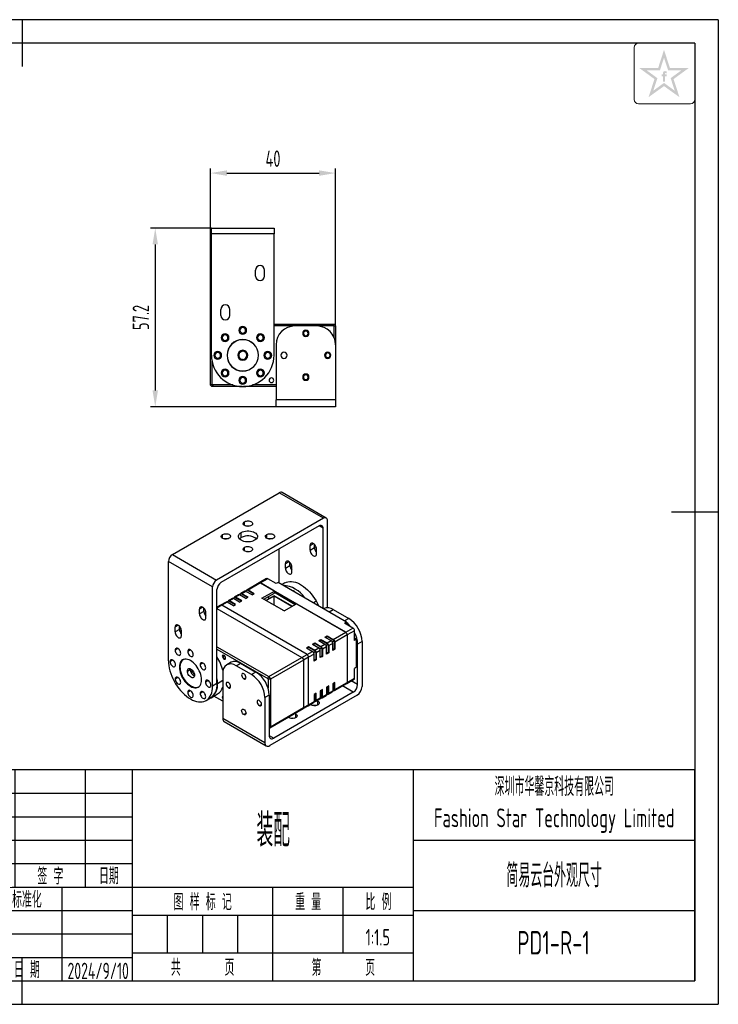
# Model space of a CAD drawing. Header units: inches. Extents: x -39 to 408, y -8 to 308.
# Tile 2 of 2: x 184 to 408, y -8 to 308. Entities that reach past the tile are written whole.
import ezdxf
from ezdxf.enums import TextEntityAlignment as Align

# ---------------------------------------------------------------- set-up
doc = ezdxf.new("R2010")
doc.units = ezdxf.units.IN
doc.header["$LTSCALE"] = 1.5
doc.header["$MEASUREMENT"] = 0
for name, color, linetype in [('1轮廓实线层', 7, 'Continuous'), ('2细线层', 4, 'Continuous'), ('6文字层', 3, 'Continuous'), ('7标注层', 4, 'Continuous'), ('图框层', 7, 'Continuous')]:
    doc.layers.add(name, color=color, linetype=linetype)
doc.styles.add('PC_TEXTSTYLE', font='ISOCP.SHX', dxfattribs={"width": 0.707, "bigfont": 'GBCBIG.SHX'})
doc.styles.add('PC_TEXTSTYLE4', font='ISOCP.SHX', dxfattribs={"width": 0.707, "bigfont": 'GBCBIG.SHX'})
doc.dimstyles.new('GB_LINEAR', dxfattribs={"dimtxt": 3.5, "dimasz": 3.5, "dimexe": 1, "dimexo": 0, "dimgap": 1.5, "dimtad": 1, "dimdsep": 46, "dimtxsty": 'PC_TEXTSTYLE', "dimcen": 0, "dimclrd": 256, "dimclrt": 3, "dimadec": 0, "dimazin": 2, "dimtp": 0.1, "dimtm": 0.1, "dimtfac": 0.71, "dimtdec": 3, "dimtmove": 0, "dimatfit": 3, "dimfxl": 1, "dimtfill": 1, "dimarcsym": 0})

# ---------------------------------------------------------------- blocks, each defined once
blk = doc.blocks.new('ZwmFrameMain_A4^_^无分区图框^_^landscape')
at = {"layer": '1轮廓实线层'}
for p, q in [((123.5, 205), (123.5, 195)), ((0, 0), (0, 200)), ((267, 200), (0, 200)), ((267, 200), (267, 0)), ((-25, 100), (5, 100)), ((272, 100), (262, 100)), ((123.5, -5), (123.5, 5)), ((0, 0), (267, 0))]:
    blk.add_line(p, q, dxfattribs=at)
at = {"layer": '2细线层'}
for p, q in [((-25, -5), (-25, 205)), ((272, 205), (-25, 205)), ((272, 205), (272, -5)), ((-25, -5), (272, -5))]:
    blk.add_line(p, q, dxfattribs=at)
blk = doc.blocks.new('ZwmFrameMain_标题栏1')
at = {"layer": '1轮廓实线层'}
for p, q in [((-180, 0), (-180, 45)), ((0, 45), (-180, 45)), ((-172, 20), (-172, 45)), ((-165, 20), (-165, 45)), ((-145, 20), (-145, 45)), ((-130, 20), (-130, 45)), ((-120, 0), (-120, 45)), ((0, 0), (0, 45)), ((-60, 30), (0, 30)), ((-180, 20), (-60, 20)), ((-165, 0), (-165, 20)), ((-150, 0), (-150, 20)), ((-135, 0), (-135, 20)), ((-60, 15), (0, 15)), ((-180, 0), (0, 0))]:
    blk.add_line(p, q, dxfattribs=at)
at = {"layer": '1轮廓实线层', "color": 7}
for p, q in [((-60, 0), (-60, 45)), ((-180, 25), (-120, 25))]:
    blk.add_line(p, q, dxfattribs=at)
at = {"layer": '2细线层'}
for p, q in [((-180, 40), (-120, 40)), ((-180, 35), (-120, 35)), ((-180, 30), (-120, 30)), ((-90, 0), (-90, 20)), ((-75, 6), (-75, 20)), ((-180, 15), (-120, 15)), ((-120, 14), (-60, 14)), ((-112.5, 6), (-112.5, 14)), ((-105, 6), (-105, 14)), ((-97.5, 6), (-97.5, 14)), ((-180, 10), (-120, 10)), ((-180, 5), (-120, 5)), ((-120, 6), (-60, 6))]:
    blk.add_line(p, q, dxfattribs=at)
at = {"layer": '6文字层', "style": 'PC_TEXTSTYLE', "width": 0.667}
for s, p in [('标记', (-176, 22.5)), ('处数', (-168.5, 22.5)), (' 更改文件号 ', (-155, 22.5)), (' 签 字 ', (-137.5, 22.5)), (' 日期 ', (-125, 22.5)), (' 设 计 ', (-172.5, 17.51)), (' 标准化 ', (-142.5, 17.51)), (' 图 样 标 记 ', (-105, 17)), (' 重 量 ', (-82.5, 17)), (' 比 例 ', (-67.5, 17)), (' 审 核 ', (-172.5, 7.5)), (' 工 艺 ', (-172.5, 2.5)), (' 日 期 ', (-142.5, 2.5)), ('共       页', (-105, 3)), ('第       页', (-75, 3))]:
    blk.add_text(s, height=3.5, dxfattribs=at).set_placement(p, align=Align.MIDDLE)
at = {"layer": '6文字层', "style": 'PC_TEXTSTYLE', "flags": 8}
for tag, height, width, p, p2 in [('企业名称', 5, 3.445461, (-54.29, 34.82), (-5.27, 34.82)), ('产品名称或材料标记', 7, 1.034456, (-113.46, 28.64), (-66.42, 28.64)), ('图样名称', 5, 3.480264, (-54.79, 19.98), (-5.27, 19.98)), ('标准化', 3.5, 1.756036, (-133.83, 15.37), (-120.75, 15.37)), ('重量', 3.5, 2.448074, (-88.46, 7.54), (-76.55, 7.54)), ('比例', 3.5, 2.367734, (-73.35, 7.54), (-61.93, 7.54)), ('图样代号', 5, 3.489916, (-54.79, 5.63), (-5.52, 5.63)), ('审核', 3.5, 2.723972, (-163.99, 5.37), (-150.63, 5.37)), ('工艺', 3.5, 2.851598, (-164.21, 0.37), (-150.89, 0.37)), ('日期', 3.5, 2.733185, (-133.83, 0.37), (-120.75, 0.37)), ('共几页', 3.5, 0.953151, (-108.58, 1.48), (-101.56, 1.48))]:
    blk.add_attdef(tag, text='', height=height, dxfattribs=dict(at, width=width)).set_placement(p, p2, align=Align.FIT)
at = {"layer": '6文字层', "style": 'PC_TEXTSTYLE', "width": 9.901758, "flags": 8}
blk.add_attdef('设计', text='', height=3.5, rotation=359.5768, dxfattribs=at).set_placement((-164.23, 15.37), (-150.37, 15.27), align=Align.FIT)
at = {"layer": '6文字层', "color": 3, "style": 'PC_TEXTSTYLE', "width": 0.96618, "flags": 8}
blk.add_attdef('第几页', text='', height=3.5, dxfattribs=at).set_placement((-78.29, 1.5), (-71.16, 1.5), align=Align.FIT)
at = {"layer": '6文字层', "color": 0, "style": 'PC_TEXTSTYLE', "width": 0.715273, "flags": 8}
blk.add_attdef('图纸张数', text='', height=3.5, dxfattribs=at).set_placement((-2.66, -3.87), (4.46, -3.87), align=Align.FIT)
blk = doc.blocks.new('*D27')
at = {"layer": '7标注层', "color": 0, "lineweight": -2}
for p, q in [((245.5, 209.43), (245.5, 259.93)), ((285.5, 209.43), (285.5, 259.93))]:
    blk.add_line(p, q, dxfattribs=at)
at = {"layer": '7标注层', "lineweight": -2}
blk.add_line((250.75, 258.43), (280.25, 258.43), dxfattribs=at)
at = {"layer": '7标注层'}
for points in [[(250.75, 259.3), (250.75, 257.55), (245.5, 258.43)], [(280.25, 257.55), (280.25, 259.3), (285.5, 258.43)]]:
    blk.add_solid(points, dxfattribs=at)
at = {"layer": 'Defpoints', "color": 0}
for p in [(285.5, 258.43), (245.5, 209.43), (285.5, 209.43)]:
    blk.add_point(p, dxfattribs=at)
at = {"layer": '7标注层', "color": 3, "insert": (265.5, 263.04), "char_height": 5.25, "attachment_point": 5, "style": 'PC_TEXTSTYLE', "bg_fill": 3, "box_fill_scale": 1.25, "bg_fill_color": 257, "bg_fill_transparency": 0}
blk.add_mtext('40', dxfattribs=at)
blk = doc.blocks.new('*D28')
at = {"layer": '7标注层', "color": 0, "lineweight": -2}
for p, q in [((245.82, 240.83), (226.32, 240.83)), ((266.5, 183.63), (226.32, 183.63))]:
    blk.add_line(p, q, dxfattribs=at)
at = {"layer": '7标注层', "lineweight": -2}
blk.add_line((227.82, 235.58), (227.82, 188.88), dxfattribs=at)
at = {"layer": '7标注层'}
for points in [[(228.7, 235.58), (226.95, 235.58), (227.82, 240.83)], [(226.95, 188.88), (228.7, 188.88), (227.82, 183.63)]]:
    blk.add_solid(points, dxfattribs=at)
at = {"layer": 'Defpoints', "color": 0}
for p in [(245.82, 240.83), (227.82, 183.63), (266.5, 183.63)]:
    blk.add_point(p, dxfattribs=at)
at = {"layer": '7标注层', "color": 3, "insert": (223.21, 212.23), "char_height": 5.25, "attachment_point": 5, "rotation": 90, "style": 'PC_TEXTSTYLE', "bg_fill": 3, "box_fill_scale": 1.25, "bg_fill_color": 257, "bg_fill_transparency": 0}
blk.add_mtext('57.2', dxfattribs=at)

msp = doc.modelspace()

# ---------------------------------------------------------------- hatches: boundary and pattern name
at = {"layer": '6文字层', "lineweight": 5}
h = msp.add_hatch(color=2, dxfattribs=at)
edge = h.paths.add_edge_path(flags=0)
edge.add_line((390.941, 289.386), (391.494, 289.386))
edge.add_line((391.494, 289.386), (391.494, 289.983))
edge.add_line((391.494, 289.983), (390.947, 289.983))
edge.add_line((390.947, 289.983), (390.947, 290.274))
edge.add_spline(control_points=[(390.947, 290.274), (390.947, 290.309), (390.945, 290.444), (391.209, 290.402), (391.375, 290.377), (391.469, 290.353), (391.507, 290.343)], knot_values=[0, 0, 0, 0, 1.4943482, 5.8188355, 8.4876202, 10.3632598, 10.3632598, 10.3632598, 10.3632598], degree=3, periodic=0)
edge.add_line((391.507, 290.343), (391.507, 290.954))
edge.add_spline(control_points=[(391.507, 290.954), (391.407, 290.978), (391.165, 291.035), (390.818, 291.065), (390.497, 290.92), (390.335, 290.717), (390.308, 290.564), (390.3, 290.52)], knot_values=[0, 0, 0, 0, 4.9341397, 11.9452686, 16.0265909, 21.3569295, 23.4510995, 23.4510995, 23.4510995, 23.4510995], degree=3, periodic=0)
edge.add_line((390.3, 290.52), (390.3, 289.983))
edge.add_line((390.3, 289.983), (389.899, 289.983))
edge.add_line((389.899, 289.983), (389.899, 289.386))
edge.add_line((389.899, 289.386), (390.304, 289.386))
edge.add_line((390.304, 289.386), (390.304, 287.72))
edge.add_line((390.304, 287.72), (390.941, 287.72))
edge.add_line((390.941, 287.72), (390.941, 289.386))
h.paths.add_polyline_path([(398.579, 292.066), (392.503, 292.066), (390.627, 297.862), (388.751, 292.066), (382.675, 292.066), (387.567, 288.499), (385.691, 282.719), (390.627, 286.253), (395.563, 282.719), (393.687, 288.499)])
h.paths.add_polyline_path([(392.746, 288.796), (394.051, 284.773), (390.627, 287.279), (387.203, 284.773), (388.508, 288.796), (385.073, 291.3), (389.317, 291.3), (390.627, 295.342), (391.937, 291.3), (396.181, 291.3)], flags=16)

# ---------------------------------------------------------------- linework, layer by layer
at = {"color": 7, "linetype": 'Continuous', "lineweight": 25}
for p, q in [((245.824, 239.032), (245.824, 240.832)), ((245.824, 240.832), (265.827, 240.832)), ((265.827, 240.832), (265.827, 239.032)), ((265.827, 239.032), (245.824, 239.032)), ((245.824, 200.133), (245.824, 239.032)), ((265.827, 200.133), (265.827, 239.032)), ((259.927, 225.482), (259.927, 227.382)), ((262.827, 225.482), (262.827, 227.382)), ((248.824, 212.882), (248.824, 214.782)), ((251.724, 212.882), (251.724, 214.782)), ((245.5, 190.833), (245.5, 209.433)), ((265.827, 210.133), (284.8, 210.133)), ((265.827, 209.633), (284.8, 209.633)), ((279.5, 209.514), (272.5, 209.514)), ((284.8, 209.633), (284.8, 210.133)), ((285, 209.433), (285, 205.912)), ((285.5, 209.433), (285, 209.433)), ((285.5, 209.433), (285.5, 203.514)), ((266.5, 203.514), (266.5, 185.833)), ((285.5, 203.514), (285.5, 185.833)), ((246, 190.833), (246, 198.261)), ((245.5, 190.833), (246, 190.833)), ((252.697, 190.633), (246.2, 190.633)), ((255.639, 190.133), (246.2, 190.133)), ((266.5, 190.133), (256.012, 190.133)), ((266.5, 190.633), (258.953, 190.633)), ((285.5, 185.833), (266.5, 185.833)), ((266.5, 183.633), (266.5, 185.833)), ((285.5, 183.633), (266.5, 183.633)), ((285.5, 185.833), (285.5, 183.633)), ((233.294, 136.397), (267.518, 156.154)), ((281.662, 147.989), (267.518, 156.154)), ((282.562, 148.078), (268.418, 156.243)), ((281.662, 147.989), (247.438, 128.232)), ((280.248, 145.539), (248.853, 127.415)), ((282.935, 119.362), (282.935, 147.254)), ((255.321, 141.805), (255.321, 143.438)), ((281.521, 119.145), (281.521, 144.804)), ((277.349, 137.782), (277.349, 139.333)), ((278.763, 138.598), (278.763, 139.612)), ((233.294, 136.397), (247.438, 128.232)), ((267.376, 138.108), (267.376, 127.311)), ((277.349, 137.782), (278.763, 138.598)), ((279.4, 136.598), (279.4, 138.149)), ((246.166, 126.027), (232.021, 134.193)), ((232.021, 102.43), (232.021, 134.193)), ((269.498, 132.026), (269.498, 133.577)), ((269.498, 132.026), (270.912, 132.842)), ((270.912, 132.842), (270.912, 133.856)), ((271.548, 130.842), (271.548, 132.393)), ((246.166, 94.264), (246.166, 126.027)), ((261.123, 127.325), (257.164, 125.039)), ((261.473, 127.29), (257.513, 125.004)), ((263.457, 128.672), (261.123, 127.325)), ((263.807, 128.637), (261.473, 127.29)), ((261.473, 127.29), (288.768, 111.533)), ((265.93, 124.717), (261.473, 127.29)), ((266.494, 127.086), (263.807, 128.637)), ((267.13, 127.453), (266.494, 127.086)), ((289.05, 114.799), (267.13, 127.453)), ((269.29, 127.326), (268.32, 126.766)), ((247.58, 95.081), (247.58, 125.21)), ((254.476, 123.487), (253.204, 122.753)), ((254.826, 123.453), (253.554, 122.718)), ((255.236, 123.805), (254.713, 123.503)), ((256.806, 122.31), (254.826, 123.453)), ((256.456, 124.63), (255.184, 123.896)), ((257.337, 122.616), (255.286, 123.8)), ((256.806, 124.596), (255.534, 123.861)), ((257.513, 122.718), (255.534, 123.861)), ((257.216, 124.948), (256.693, 124.646)), ((258.786, 123.453), (256.806, 124.596)), ((259.317, 123.759), (257.266, 124.943)), ((259.493, 123.861), (257.513, 125.004)), ((258.786, 123.453), (259.493, 123.861)), ((261.97, 122.431), (265.93, 124.717)), ((262.544, 122.1), (265.93, 124.055)), ((265.824, 123.226), (263.209, 121.716)), ((265.824, 123.063), (263.35, 121.634)), ((264.09, 122.992), (264.09, 122.225)), ((271.656, 119.859), (265.824, 123.226)), ((271.515, 119.777), (265.824, 123.063)), ((265.824, 120.206), (265.824, 123.063)), ((265.93, 124.055), (265.93, 124.717)), ((272.781, 120.508), (265.93, 124.463)), ((265.93, 124.3), (272.64, 120.426)), ((248.749, 120.181), (247.58, 119.506)), ((250.517, 121.201), (248.749, 120.181)), ((250.867, 121.167), (249.099, 120.146)), ((276.393, 104.39), (249.099, 120.146)), ((251.276, 121.519), (250.754, 121.217)), ((252.847, 120.024), (250.867, 121.167)), ((252.497, 122.344), (251.224, 121.61)), ((253.377, 120.33), (251.326, 121.514)), ((252.847, 122.31), (251.574, 121.575)), ((253.554, 120.432), (251.574, 121.575)), ((253.256, 122.662), (252.734, 122.36)), ((254.826, 121.167), (252.847, 122.31)), ((252.847, 120.024), (253.554, 120.432)), ((255.357, 121.473), (253.306, 122.657)), ((255.534, 121.575), (253.554, 122.718)), ((254.826, 121.167), (255.534, 121.575)), ((256.806, 122.31), (257.513, 122.718)), ((269.041, 118.349), (261.97, 122.431)), ((269.041, 118.349), (273.001, 120.635)), ((288.768, 111.533), (273.001, 120.635)), ((241.994, 117.371), (241.994, 118.923)), ((243.408, 118.188), (241.994, 117.371)), ((243.408, 118.188), (243.408, 119.202)), ((244.044, 117.465), (243.669, 117.248)), ((244.044, 116.188), (244.044, 117.739)), ((247.58, 119.145), (274.767, 103.451)), ((281.808, 119.081), (281.72, 119.03)), ((284.808, 118.784), (289.758, 115.926)), ((235.557, 112.432), (235.557, 113.446)), ((289.05, 114.799), (288.414, 114.431)), ((291.101, 112.88), (288.414, 114.431)), ((289.05, 114.064), (289.05, 114.799)), ((234.142, 111.615), (234.142, 113.167)), ((235.557, 112.432), (234.142, 111.615)), ((236.193, 110.432), (236.193, 111.983)), ((282.121, 109.982), (282.828, 110.39)), ((282.828, 110.39), (284.808, 109.247)), ((282.828, 110.186), (282.828, 110.39)), ((284.808, 109.247), (288.768, 111.533)), ((289.263, 110.676), (285.303, 108.39)), ((288.768, 111.533), (291.101, 112.88)), ((291.596, 112.023), (289.263, 110.676)), ((289.263, 110.676), (289.263, 95.488)), ((291.596, 108.92), (291.596, 112.023)), ((278.161, 107.696), (278.868, 108.104)), ((278.161, 107.696), (280.141, 106.553)), ((278.338, 107.594), (278.868, 107.9)), ((278.868, 108.104), (280.848, 106.961)), ((278.868, 107.9), (278.868, 108.104)), ((278.868, 107.9), (281.095, 106.614)), ((280.141, 108.839), (280.848, 109.247)), ((280.141, 108.839), (282.121, 107.696)), ((280.318, 108.737), (280.848, 109.043)), ((280.848, 109.247), (282.828, 108.104)), ((280.848, 109.043), (280.848, 109.247)), ((280.848, 109.043), (283.075, 107.757)), ((280.848, 106.961), (282.121, 107.696)), ((282.121, 109.982), (284.101, 108.839)), ((282.298, 109.88), (282.828, 110.186)), ((282.828, 110.186), (285.055, 108.9)), ((282.828, 108.104), (284.101, 108.839)), ((283.146, 107.635), (283.146, 105.063)), ((284.596, 107.982), (283.323, 107.247)), ((283.323, 107.247), (283.323, 104.961)), ((284.596, 105.695), (284.596, 107.982)), ((285.126, 108.778), (285.126, 106.206)), ((285.303, 108.39), (285.303, 106.104)), ((292.232, 109.287), (291.596, 109.655)), ((292.232, 109.287), (291.596, 108.92)), ((292.232, 100.306), (292.232, 109.287)), ((294, 108.578), (292.586, 107.762)), ((292.586, 94.794), (292.586, 107.762)), ((294, 108.578), (294, 94.14)), ((247.58, 106.899), (264.16, 97.328)), ((247.58, 106.083), (263.807, 96.715)), ((249.488, 104.002), (249.276, 103.879)), ((274.767, 103.451), (276.393, 104.39)), ((276.181, 106.553), (276.888, 106.961)), ((276.181, 106.553), (278.161, 105.41)), ((276.358, 106.451), (276.888, 106.757)), ((276.393, 104.39), (278.161, 105.41)), ((276.888, 106.961), (278.868, 105.818)), ((276.888, 106.757), (276.888, 106.961)), ((276.888, 106.757), (279.116, 105.471)), ((278.656, 104.553), (276.888, 103.532)), ((278.656, 102.266), (278.656, 104.553)), ((278.868, 105.818), (280.141, 106.553)), ((279.186, 105.349), (279.186, 102.777)), ((280.636, 105.696), (279.363, 104.961)), ((279.363, 104.961), (279.363, 102.675)), ((280.636, 103.409), (280.636, 105.696)), ((281.166, 106.492), (281.166, 103.92)), ((282.616, 106.839), (281.343, 106.104)), ((281.343, 106.104), (281.343, 103.818)), ((282.616, 104.552), (282.616, 106.839)), ((283.146, 105.063), (282.616, 104.757)), ((283.323, 104.961), (282.616, 104.552)), ((283.146, 105.063), (283.323, 104.961)), ((285.126, 106.206), (284.596, 105.899)), ((285.303, 106.104), (284.596, 105.695)), ((285.126, 106.206), (285.303, 106.104)), ((236.844, 102.822), (236.753, 102.769)), ((252.11, 101.936), (250.695, 101.12)), ((253.695, 100.823), (255.109, 101.639)), ((258.645, 97.966), (253.695, 100.823)), ((255.109, 101.639), (260.059, 98.782)), ((264.16, 97.328), (274.767, 103.451)), ((275.262, 102.593), (264.655, 96.47)), ((276.888, 103.532), (275.262, 102.593)), ((275.262, 102.593), (275.262, 87.406)), ((276.888, 88.345), (276.888, 103.532)), ((279.186, 102.777), (278.656, 102.471)), ((279.363, 102.675), (278.656, 102.266)), ((279.186, 102.777), (279.363, 102.675)), ((281.166, 103.92), (280.636, 103.614)), ((281.343, 103.818), (280.636, 103.409)), ((281.166, 103.92), (281.343, 103.818)), ((238.121, 99.092), (239.005, 99.602)), ((239.005, 99.602), (239.028, 99.849)), ((249.452, 98.373), (249.452, 83.935)), ((260.059, 98.782), (258.645, 97.966)), ((292.232, 100.306), (291.596, 99.938)), ((291.596, 96.835), (291.596, 99.938)), ((247.58, 95.081), (246.166, 94.264)), ((263.807, 96.715), (264.16, 97.328)), ((264.655, 96.47), (263.948, 96.47)), ((263.948, 96.47), (263.948, 93.596)), ((264.655, 96.47), (264.655, 81.283)), ((285.303, 95.489), (284.596, 95.08)), ((284.596, 95.08), (284.596, 92.794)), ((285.126, 93.019), (285.126, 95.387)), ((285.158, 92.882), (289.118, 95.168)), ((285.303, 93.202), (285.303, 95.489)), ((285.303, 93.202), (289.263, 95.488)), ((289.118, 95.168), (291.451, 96.515)), ((289.263, 95.488), (291.596, 96.835)), ((241.752, 94.108), (241.843, 94.161)), ((245.666, 90.595), (247.788, 91.819)), ((264.302, 91.433), (262.887, 90.617)), ((264.302, 91.433), (264.302, 78.466)), ((292.445, 91.446), (264.443, 75.281)), ((291.172, 92.344), (265.716, 77.649)), ((279.363, 92.06), (278.656, 91.651)), ((278.656, 91.651), (278.656, 89.365)), ((279.186, 89.59), (279.186, 91.958)), ((279.363, 89.773), (279.363, 92.06)), ((281.343, 93.203), (280.636, 92.794)), ((280.636, 92.794), (280.636, 90.508)), ((281.166, 90.733), (281.166, 93.101)), ((281.343, 90.916), (281.343, 93.203)), ((281.343, 90.916), (282.616, 91.651)), ((282.603, 91.528), (283.125, 91.83)), ((283.323, 94.346), (282.616, 93.937)), ((282.616, 93.937), (282.616, 91.651)), ((283.146, 91.876), (283.146, 94.244)), ((283.178, 91.739), (284.451, 92.474)), ((283.323, 92.059), (283.323, 94.346)), ((283.323, 92.059), (284.596, 92.794)), ((284.583, 92.671), (285.105, 92.973)), ((244.094, 89.685), (245.508, 90.501)), ((249.452, 89.488), (246.6, 91.134)), ((249.452, 89.488), (246.601, 91.134)), ((262.887, 90.617), (262.887, 76.179)), ((275.262, 87.406), (276.888, 88.345)), ((276.743, 88.024), (278.511, 89.045)), ((276.888, 88.345), (278.656, 89.365)), ((278.643, 89.242), (279.166, 89.544)), ((279.218, 89.453), (280.491, 90.188)), ((279.363, 89.773), (280.636, 90.508)), ((280.623, 90.385), (281.145, 90.687)), ((281.198, 90.596), (282.471, 91.331)), ((264.51, 80.962), (275.117, 87.085)), ((264.655, 81.283), (275.262, 87.406)), ((275.117, 87.085), (276.743, 88.024)), ((262.887, 76.179), (249.452, 83.935)), ((249.908, 82.928), (263.343, 75.172))]:
    msp.add_line(p, q, dxfattribs=at)
at = {"color": 1, "linetype": 'Continuous', "lineweight": 25}
for p, q in [((245.824, 209.433), (245.5, 209.433)), ((254.533, 199.19), (254.775, 199.367)), ((257.118, 201.076), (256.875, 200.899)), ((256.417, 145.663), (256.417, 146.887)), ((281.521, 144.804), (280.248, 145.539)), ((249.346, 141.581), (249.346, 142.805)), ((263.489, 141.581), (263.489, 142.805)), ((256.417, 137.499), (256.417, 138.723)), ((277.349, 139.333), (278.375, 139.925)), ((269.498, 133.577), (270.523, 134.169)), ((255.286, 123.8), (254.75, 123.49)), ((257.266, 124.943), (256.73, 124.633)), ((249.099, 120.146), (247.58, 119.269)), ((251.326, 121.514), (250.79, 121.204)), ((253.306, 122.657), (252.77, 122.347)), ((278.32, 120.993), (279.29, 121.553)), ((243.019, 119.515), (241.994, 118.923)), ((244.044, 117.228), (243.773, 117.072)), ((283.478, 118.016), (284.808, 118.784)), ((235.168, 113.759), (234.142, 113.167)), ((289.758, 115.926), (288.427, 115.159)), ((282.434, 107.387), (283.075, 107.757)), ((283.146, 107.635), (282.504, 107.264)), ((284.414, 108.53), (285.055, 108.9)), ((285.126, 108.778), (284.484, 108.407)), ((235.093, 106.296), (234.209, 105.785)), ((239.093, 105.9), (238.209, 105.389)), ((249.508, 103.824), (249.95, 104.08)), ((278.474, 105.101), (279.116, 105.471)), ((279.186, 105.349), (278.545, 104.978)), ((280.454, 106.244), (281.095, 106.614)), ((281.166, 106.492), (280.524, 106.121)), ((233.437, 102.633), (232.553, 102.123)), ((243.093, 101.677), (242.209, 101.167)), ((235.717, 100.5), (235.54, 100.398)), ((239.219, 98.715), (239.677, 98.915)), ((239.677, 98.915), (239.946, 99.071)), ((235.093, 97.058), (234.209, 96.547)), ((244.75, 96.102), (243.866, 95.591)), ((247.738, 95.173), (249.452, 96.163)), ((256.17, 96.633), (256.877, 97.041)), ((292.586, 94.794), (290.528, 95.982)), ((239.093, 92.835), (238.209, 92.325)), ((243.093, 92.439), (242.209, 91.929)), ((251.22, 93.775), (251.927, 94.183)), ((282.61, 91.566), (283.146, 91.876)), ((284.59, 92.709), (285.126, 93.019)), ((291.172, 92.344), (287.699, 94.349)), ((249.276, 90.814), (249.452, 90.916)), ((261.12, 88.06), (261.827, 88.468)), ((278.65, 89.28), (279.186, 89.59)), ((279.858, 88.262), (279.858, 89.487)), ((280.63, 90.423), (281.166, 90.733)), ((256.877, 85.61), (256.17, 85.202)), ((272.787, 84.18), (272.787, 85.405)), ((264.302, 81.283), (264.655, 81.283)), ((264.302, 78.465), (265.716, 77.649))]:
    msp.add_line(p, q, dxfattribs=at)
at = {"color": 7, "linetype": 'Continuous', "lineweight": 25, "flags": 128}
for points in [[(246.2, 190.633), (246.2, 190.353), (246.2, 190.133)], [(258.539, 145.663), (258.254, 145.534), (257.924, 145.448), (257.569, 145.411), (257.208, 145.423), (256.863, 145.485), (256.553, 145.593), (256.297, 145.741), (256.11, 145.92), (256.003, 146.119), (255.981, 146.327), (256.046, 146.533), (256.194, 146.723), (256.417, 146.887)], [(256.417, 146.887), (256.702, 147.016), (257.032, 147.102), (257.388, 147.139), (257.749, 147.127), (258.094, 147.065), (258.403, 146.957), (258.659, 146.809), (258.846, 146.63), (258.954, 146.431), (258.975, 146.223), (258.91, 146.017), (258.762, 145.827), (258.539, 145.663)], [(251.468, 141.581), (251.183, 141.452), (250.853, 141.366), (250.498, 141.329), (250.137, 141.341), (249.791, 141.403), (249.482, 141.511), (249.226, 141.659), (249.039, 141.838), (248.932, 142.037), (248.91, 142.245), (248.975, 142.451), (249.123, 142.641), (249.346, 142.805)], [(249.346, 142.805), (249.631, 142.934), (249.961, 143.02), (250.316, 143.057), (250.677, 143.045), (251.023, 142.983), (251.332, 142.875), (251.588, 142.727), (251.775, 142.548), (251.882, 142.349), (251.904, 142.141), (251.839, 141.935), (251.691, 141.745), (251.468, 141.581)], [(259.635, 140.948), (259.228, 140.751), (258.767, 140.597), (258.268, 140.492), (257.744, 140.439), (257.212, 140.439), (256.689, 140.492), (256.189, 140.597), (255.729, 140.751), (255.321, 140.948), (254.98, 141.183), (254.714, 141.449), (254.532, 141.737), (254.44, 142.039), (254.44, 142.346), (254.532, 142.649), (254.714, 142.937), (254.98, 143.203), (255.321, 143.438)], [(254.776, 141.376), (254.98, 141.57), (255.321, 141.805)], [(255.321, 143.438), (255.729, 143.635), (256.189, 143.789), (256.689, 143.894), (257.212, 143.947), (257.744, 143.947), (258.268, 143.894), (258.767, 143.789), (259.228, 143.635), (259.635, 143.438), (259.977, 143.203), (260.242, 142.937), (260.424, 142.649), (260.517, 142.346), (260.517, 142.039), (260.424, 141.737), (260.242, 141.449), (259.977, 141.183), (259.635, 140.948)], [(265.61, 141.581), (265.325, 141.452), (264.995, 141.366), (264.64, 141.329), (264.279, 141.341), (263.934, 141.403), (263.624, 141.511), (263.368, 141.659), (263.181, 141.838), (263.074, 142.037), (263.052, 142.245), (263.117, 142.451), (263.266, 142.641), (263.489, 142.805)], [(263.489, 142.805), (263.773, 142.934), (264.103, 143.02), (264.459, 143.057), (264.82, 143.045), (265.165, 142.983), (265.474, 142.875), (265.73, 142.727), (265.917, 142.548), (266.025, 142.349), (266.046, 142.141), (265.981, 141.935), (265.833, 141.745), (265.61, 141.581)], [(258.539, 137.499), (258.254, 137.37), (257.924, 137.284), (257.569, 137.247), (257.208, 137.259), (256.863, 137.321), (256.553, 137.429), (256.297, 137.577), (256.11, 137.755), (256.003, 137.955), (255.981, 138.163), (256.046, 138.368), (256.194, 138.559), (256.417, 138.723)], [(256.417, 138.723), (256.702, 138.852), (257.032, 138.938), (257.388, 138.975), (257.749, 138.963), (258.094, 138.901), (258.403, 138.793), (258.659, 138.645), (258.846, 138.466), (258.954, 138.267), (258.975, 138.059), (258.91, 137.853), (258.762, 137.663), (258.539, 137.499)], [(279.4, 138.149), (279.37, 138.45), (279.282, 138.767), (279.142, 139.083), (278.957, 139.379), (278.738, 139.638), (278.498, 139.845), (278.251, 139.988), (278.011, 140.058), (277.792, 140.052), (277.607, 139.969), (277.467, 139.815), (277.379, 139.599), (277.349, 139.333)], [(277.349, 137.782), (277.379, 137.481), (277.467, 137.164), (277.607, 136.848), (277.792, 136.551), (278.011, 136.293), (278.251, 136.086), (278.498, 135.943), (278.738, 135.873), (278.957, 135.879), (279.142, 135.961), (279.282, 136.115), (279.37, 136.332), (279.4, 136.598)], [(271.548, 132.393), (271.519, 132.694), (271.431, 133.011), (271.29, 133.327), (271.105, 133.623), (270.887, 133.882), (270.647, 134.089), (270.399, 134.232), (270.159, 134.302), (269.941, 134.296), (269.756, 134.213), (269.615, 134.059), (269.527, 133.843), (269.498, 133.577)], [(269.498, 132.026), (269.527, 131.725), (269.615, 131.408), (269.756, 131.092), (269.941, 130.796), (270.159, 130.537), (270.399, 130.33), (270.647, 130.187), (270.887, 130.117), (271.105, 130.123), (271.29, 130.206), (271.431, 130.359), (271.519, 130.576), (271.548, 130.842)], [(269.29, 127.326), (269.772, 127.555), (270.293, 127.709), (270.849, 127.785), (271.433, 127.784), (272.042, 127.705), (272.671, 127.548), (273.313, 127.316), (273.963, 127.01), (274.616, 126.633), (275.266, 126.188), (275.909, 125.679), (276.537, 125.11), (277.146, 124.486), (277.73, 123.812), (278.286, 123.095), (278.807, 122.339), (279.29, 121.553)], [(255.534, 123.861), (255.437, 123.906), (255.344, 123.927), (255.259, 123.923), (255.184, 123.896), (255.122, 123.844), (255.076, 123.772), (255.052, 123.698)], [(257.513, 125.004), (257.417, 125.049), (257.324, 125.07), (257.238, 125.066), (257.163, 125.039), (257.102, 124.987), (257.056, 124.915), (257.032, 124.841)], [(251.574, 121.575), (251.477, 121.62), (251.384, 121.641), (251.299, 121.637), (251.224, 121.61), (251.162, 121.559), (251.116, 121.486), (251.092, 121.412)], [(253.554, 122.718), (253.457, 122.763), (253.364, 122.784), (253.279, 122.78), (253.204, 122.753), (253.142, 122.702), (253.096, 122.629), (253.072, 122.555)], [(264.821, 120.785), (264.912, 120.749), (264.974, 120.697)], [(266.619, 119.747), (266.708, 119.712), (266.769, 119.661)], [(279.29, 121.553), (279.73, 120.741), (280.099, 119.966)], [(244.044, 117.739), (244.015, 118.04), (243.927, 118.357), (243.786, 118.673), (243.601, 118.969), (243.383, 119.228), (243.143, 119.435), (242.895, 119.578), (242.655, 119.648), (242.437, 119.642), (242.252, 119.559), (242.111, 119.405), (242.024, 119.189), (241.994, 118.923)], [(241.994, 117.371), (242.024, 117.071), (242.111, 116.753), (242.252, 116.437), (242.437, 116.141), (242.655, 115.882), (242.895, 115.675), (243.143, 115.533), (243.383, 115.463), (243.601, 115.469), (243.786, 115.551), (243.927, 115.705), (244.015, 115.921), (244.044, 116.188)], [(268.417, 118.709), (268.504, 118.674), (268.564, 118.624)], [(236.193, 111.983), (236.163, 112.284), (236.076, 112.601), (235.935, 112.917), (235.75, 113.213), (235.531, 113.472), (235.291, 113.679), (235.044, 113.822), (234.804, 113.892), (234.585, 113.886), (234.4, 113.803), (234.26, 113.649), (234.172, 113.433), (234.142, 113.167)], [(234.142, 111.615), (234.172, 111.315), (234.26, 110.997), (234.4, 110.681), (234.585, 110.385), (234.804, 110.126), (235.044, 109.92), (235.291, 109.777), (235.531, 109.707), (235.75, 109.713), (235.935, 109.795), (236.076, 109.949), (236.163, 110.165), (236.193, 110.432)], [(235.977, 104.765), (235.947, 105.046), (235.859, 105.344), (235.718, 105.636), (235.535, 105.904), (235.322, 106.129), (235.093, 106.296), (234.865, 106.393), (234.651, 106.414), (234.468, 106.358), (234.328, 106.227), (234.24, 106.032), (234.209, 105.785)], [(234.209, 105.785), (234.24, 105.504), (234.328, 105.207), (234.468, 104.914), (234.651, 104.646), (234.865, 104.421), (235.093, 104.254), (235.322, 104.157), (235.535, 104.136), (235.718, 104.193), (235.859, 104.323), (235.947, 104.518), (235.977, 104.765)], [(239.977, 104.369), (239.947, 104.65), (239.859, 104.948), (239.718, 105.24), (239.535, 105.508), (239.322, 105.733), (239.093, 105.9), (238.865, 105.997), (238.651, 106.018), (238.468, 105.962), (238.328, 105.831), (238.24, 105.636), (238.209, 105.389)], [(238.209, 105.389), (238.24, 105.108), (238.328, 104.811), (238.468, 104.518), (238.651, 104.25), (238.865, 104.025), (239.093, 103.859), (239.322, 103.761), (239.535, 103.74), (239.718, 103.797), (239.859, 103.927), (239.947, 104.122), (239.977, 104.369)], [(250.336, 103.267), (250.304, 103.495), (250.212, 103.732), (250.071, 103.95), (249.898, 104.123), (249.714, 104.229), (249.541, 104.256), (249.4, 104.201), (249.308, 104.07), (249.276, 103.879)], [(232.021, 102.43), (232.051, 101.659), (232.141, 100.859), (232.291, 100.039), (232.499, 99.204), (232.762, 98.361), (233.08, 97.519), (233.45, 96.683), (233.867, 95.862), (234.329, 95.062), (234.831, 94.29), (235.37, 93.553), (235.941, 92.856), (236.539, 92.206), (237.158, 91.609), (237.794, 91.069), (238.441, 90.592), (239.093, 90.18), (239.746, 89.838), (240.393, 89.569), (241.029, 89.374), (241.648, 89.257), (242.246, 89.216), (242.816, 89.254), (243.355, 89.369), (243.858, 89.561), (244.32, 89.828), (244.737, 90.167), (245.106, 90.576), (245.424, 91.052), (245.688, 91.59), (245.896, 92.185), (246.045, 92.833), (246.135, 93.528), (246.166, 94.264)], [(234.32, 101.102), (234.29, 101.384), (234.202, 101.681), (234.061, 101.973), (233.878, 102.241), (233.665, 102.466), (233.436, 102.633), (233.208, 102.73), (232.995, 102.752), (232.811, 102.695), (232.671, 102.565), (232.583, 102.37), (232.553, 102.123)], [(232.553, 102.123), (232.583, 101.841), (232.671, 101.544), (232.811, 101.252), (232.995, 100.984), (233.208, 100.759), (233.436, 100.592), (233.665, 100.495), (233.878, 100.473), (234.061, 100.53), (234.202, 100.66), (234.29, 100.855), (234.32, 101.102)], [(242.647, 96.296), (242.616, 96.849), (242.525, 97.427), (242.376, 98.022), (242.171, 98.622), (241.912, 99.217), (241.606, 99.798), (241.256, 100.353), (240.87, 100.875), (240.453, 101.353), (240.013, 101.779), (239.557, 102.147), (239.093, 102.45), (238.63, 102.683), (238.174, 102.841), (237.734, 102.923), (237.317, 102.926), (236.93, 102.851), (236.581, 102.699), (236.274, 102.472), (236.016, 102.175), (235.811, 101.812), (235.661, 101.39), (235.571, 100.916), (235.54, 100.398)], [(243.977, 100.147), (243.947, 100.428), (243.859, 100.725), (243.718, 101.018), (243.535, 101.286), (243.322, 101.511), (243.093, 101.677), (242.865, 101.775), (242.651, 101.796), (242.468, 101.739), (242.328, 101.609), (242.24, 101.414), (242.209, 101.167)], [(242.209, 101.167), (242.24, 100.885), (242.328, 100.588), (242.468, 100.296), (242.651, 100.028), (242.865, 99.803), (243.093, 99.636), (243.322, 99.539), (243.535, 99.518), (243.718, 99.574), (243.859, 99.705), (243.947, 99.9), (243.977, 100.147)], [(249.276, 103.879), (249.308, 103.651), (249.4, 103.414), (249.541, 103.196), (249.714, 103.023), (249.898, 102.917), (250.071, 102.889), (250.212, 102.945), (250.304, 103.076), (250.336, 103.267)], [(235.54, 100.398), (235.571, 99.845), (235.661, 99.266), (235.811, 98.672), (236.016, 98.072), (236.274, 97.476), (236.581, 96.896), (236.93, 96.34), (237.317, 95.819), (237.734, 95.341), (238.174, 94.914), (238.63, 94.547), (239.093, 94.244), (239.557, 94.011), (240.013, 93.853), (240.453, 93.771), (240.87, 93.768), (241.256, 93.843), (241.606, 93.995), (241.912, 94.222), (242.171, 94.519), (242.376, 94.882), (242.525, 95.304), (242.616, 95.778), (242.647, 96.296)], [(235.717, 100.48), (235.747, 99.929), (235.837, 99.353), (235.986, 98.762), (236.191, 98.165), (236.448, 97.573), (236.752, 96.995), (237.1, 96.442), (237.485, 95.923), (237.899, 95.448), (238.337, 95.023), (238.791, 94.657), (239.252, 94.356), (239.714, 94.125), (240.168, 93.967), (240.605, 93.886), (241.02, 93.882), (241.405, 93.957), (241.752, 94.109), (241.867, 94.181)], [(238.121, 99.092), (238.154, 99.386), (238.251, 99.624), (238.406, 99.794), (238.61, 99.885), (238.851, 99.892), (239.116, 99.814), (239.389, 99.657), (239.654, 99.429), (239.895, 99.143), (240.099, 98.816), (240.254, 98.468), (240.351, 98.117), (240.384, 97.786)], [(240.384, 97.786), (240.351, 97.492), (240.254, 97.253), (240.099, 97.083), (239.895, 96.992), (239.654, 96.986), (239.389, 97.063), (239.116, 97.22), (238.851, 97.449), (238.61, 97.735), (238.406, 98.061), (238.251, 98.41), (238.154, 98.76), (238.121, 99.092)], [(256.17, 98.266), (255.951, 98.352), (255.754, 98.35), (255.598, 98.26), (255.497, 98.09), (255.463, 97.858), (255.497, 97.586), (255.598, 97.3), (255.754, 97.029), (255.951, 96.799), (256.17, 96.633)], [(256.17, 96.633), (256.388, 96.547), (256.586, 96.549), (256.742, 96.64), (256.842, 96.809), (256.877, 97.042), (256.842, 97.314), (256.742, 97.599), (256.586, 97.87), (256.388, 98.1), (256.17, 98.266)], [(235.977, 95.527), (235.947, 95.808), (235.859, 96.105), (235.718, 96.398), (235.535, 96.666), (235.322, 96.891), (235.093, 97.058), (234.865, 97.155), (234.651, 97.176), (234.468, 97.119), (234.328, 96.989), (234.24, 96.794), (234.209, 96.547)], [(234.209, 96.547), (234.24, 96.266), (234.328, 95.969), (234.468, 95.676), (234.651, 95.408), (234.865, 95.183), (235.093, 95.016), (235.322, 94.919), (235.535, 94.898), (235.718, 94.954), (235.859, 95.085), (235.947, 95.28), (235.977, 95.527)], [(245.634, 94.571), (245.604, 94.853), (245.516, 95.15), (245.375, 95.442), (245.192, 95.71), (244.979, 95.935), (244.75, 96.102), (244.521, 96.199), (244.308, 96.22), (244.125, 96.164), (243.985, 96.033), (243.896, 95.838), (243.866, 95.591)], [(243.866, 95.591), (243.896, 95.31), (243.985, 95.013), (244.125, 94.72), (244.308, 94.452), (244.521, 94.227), (244.75, 94.061), (244.979, 93.963), (245.192, 93.942), (245.375, 93.999), (245.516, 94.129), (245.604, 94.324), (245.634, 94.571)], [(251.22, 95.408), (251.002, 95.494), (250.805, 95.492), (250.648, 95.402), (250.548, 95.232), (250.513, 95), (250.548, 94.727), (250.648, 94.442), (250.805, 94.171), (251.002, 93.941), (251.22, 93.775)], [(251.22, 93.775), (251.439, 93.689), (251.636, 93.691), (251.792, 93.781), (251.893, 93.951), (251.927, 94.183), (251.893, 94.455), (251.792, 94.741), (251.636, 95.012), (251.439, 95.242), (251.22, 95.408)], [(239.977, 91.304), (239.947, 91.586), (239.859, 91.883), (239.718, 92.175), (239.535, 92.443), (239.322, 92.668), (239.093, 92.835), (238.865, 92.932), (238.651, 92.954), (238.468, 92.897), (238.328, 92.767), (238.24, 92.572), (238.209, 92.325)], [(238.209, 92.325), (238.24, 92.043), (238.328, 91.746), (238.468, 91.454), (238.651, 91.186), (238.865, 90.961), (239.093, 90.794), (239.322, 90.697), (239.535, 90.675), (239.718, 90.732), (239.859, 90.862), (239.947, 91.057), (239.977, 91.304)], [(243.977, 90.908), (243.947, 91.19), (243.859, 91.487), (243.718, 91.78), (243.535, 92.047), (243.322, 92.272), (243.093, 92.439), (242.865, 92.537), (242.651, 92.558), (242.468, 92.501), (242.328, 92.371), (242.24, 92.176), (242.209, 91.929)], [(242.209, 91.929), (242.24, 91.647), (242.328, 91.35), (242.468, 91.058), (242.651, 90.79), (242.865, 90.565), (243.093, 90.398), (243.322, 90.301), (243.535, 90.28), (243.718, 90.336), (243.859, 90.466), (243.947, 90.662), (243.977, 90.908)], [(282.941, 91.723), (283.017, 91.708), (283.103, 91.711), (283.178, 91.739), (283.239, 91.79), (283.285, 91.862), (283.313, 91.953), (283.323, 92.059)], [(284.921, 92.866), (284.997, 92.851), (285.083, 92.854), (285.158, 92.882), (285.219, 92.933), (285.265, 93.005), (285.293, 93.096), (285.303, 93.202)], [(261.12, 89.693), (260.901, 89.779), (260.704, 89.777), (260.548, 89.687), (260.447, 89.517), (260.413, 89.285), (260.447, 89.012), (260.548, 88.727), (260.704, 88.456), (260.901, 88.226), (261.12, 88.06)], [(261.12, 88.06), (261.338, 87.974), (261.535, 87.976), (261.692, 88.066), (261.792, 88.236), (261.827, 88.468), (261.792, 88.741), (261.692, 89.026), (261.535, 89.297), (261.338, 89.527), (261.12, 89.693)], [(277.737, 88.262), (277.514, 88.427), (277.487, 88.453)], [(279.858, 89.487), (280.081, 89.323), (280.229, 89.132), (280.295, 88.927), (280.273, 88.719), (280.165, 88.519), (279.978, 88.341), (279.722, 88.193), (279.413, 88.085), (279.068, 88.023), (278.707, 88.01), (278.351, 88.048), (278.021, 88.134), (277.737, 88.262)], [(278.981, 89.437), (279.058, 89.422), (279.143, 89.425), (279.218, 89.453), (279.28, 89.504), (279.325, 89.576), (279.354, 89.667), (279.363, 89.773)], [(279.527, 89.631), (279.573, 89.616), (279.858, 89.487)], [(280.961, 90.58), (281.037, 90.565), (281.123, 90.568), (281.198, 90.596), (281.26, 90.647), (281.305, 90.719), (281.333, 90.81), (281.343, 90.916)], [(256.17, 85.202), (255.951, 85.368), (255.754, 85.598), (255.598, 85.868), (255.497, 86.154), (255.463, 86.426), (255.497, 86.659), (255.598, 86.828), (255.754, 86.919), (255.951, 86.921), (256.17, 86.835)], [(256.17, 86.835), (256.388, 86.669), (256.586, 86.439), (256.742, 86.168), (256.842, 85.882), (256.877, 85.61), (256.842, 85.378), (256.742, 85.208), (256.586, 85.118), (256.388, 85.115), (256.17, 85.202)], [(272.787, 85.405), (273.01, 85.241), (273.158, 85.05), (273.224, 84.845), (273.202, 84.636), (273.094, 84.437), (272.907, 84.259), (272.651, 84.111), (272.342, 84.003), (271.997, 83.941), (271.636, 83.928), (271.28, 83.966), (270.95, 84.052), (270.666, 84.18)], [(272.456, 85.549), (272.502, 85.534), (272.787, 85.405)], [(270.666, 84.18), (270.443, 84.345), (270.416, 84.371)]]:
    msp.add_lwpolyline(points, dxfattribs=at)
at = {"color": 7, "linetype": 'Continuous', "lineweight": 25}
for centre, radius, start, end in [((261.377, 227.382), 1.45, 0, 180), ((261.377, 225.482), 1.45, 180, 0), ((250.274, 214.782), 1.45, 0, 180), ((250.274, 212.882), 1.45, 180, 0), ((255.825, 208.133), 1.25, 0, 180), ((255.825, 208.133), 1.25, 180, 0), ((255.825, 208.133), 0.9, 0, 180), ((255.825, 208.133), 0.9, 180, 0), ((272.5, 203.514), 6, 90, 180), ((276, 207.133), 1, 90, 270), ((276, 207.133), 1, 270, 90), ((279.5, 203.514), 6, 0, 90), ((284.8, 209.433), 0.2, 359.99871, 90.00043), ((250.169, 205.79), 1.25, 0, 180), ((250.169, 205.79), 1.25, 180, 0), ((250.169, 205.79), 0.9, 90, 270), ((250.169, 205.79), 0.9, 270, 90), ((255.825, 200.133), 5.025, 0, 180), ((255.825, 200.133), 5, 0, 180), ((261.482, 205.79), 1.25, 0, 180), ((261.482, 205.79), 1.25, 180, 0), ((261.482, 205.79), 0.9, 90, 270), ((261.482, 205.79), 0.9, 270, 90), ((276, 207.133), 0.75, 0, 180), ((276, 207.133), 0.75, 180, 0), ((255.825, 200.133), 1.6, 0, 180), ((255.825, 200.133), 10.002, 180, 0), ((247.825, 200.133), 1.25, 0, 180), ((247.825, 200.133), 1.25, 180, 0), ((247.825, 200.133), 0.9, 0, 180), ((247.825, 200.133), 0.9, 180, 0), ((255.825, 200.133), 5.025, 180, 0), ((255.825, 200.133), 5, 180, 0), ((255.825, 200.133), 1.6, 180, 0), ((255.825, 200.133), 1.3, 36.12111, 216.12111), ((255.825, 200.133), 1.3, 216.12111, 36.12111), ((263.825, 200.133), 1.25, 0, 180), ((263.825, 200.133), 1.25, 180, 0), ((263.825, 200.133), 0.9, 0, 180), ((263.825, 200.133), 0.9, 180, 0), ((269, 200.133), 1, 90, 270), ((269, 200.133), 1, 270, 90), ((283, 200.133), 1, 90, 270), ((283, 200.133), 0.75, 0, 180), ((283, 200.133), 0.75, 180, 0), ((283, 200.133), 1, 270, 90), ((250.169, 194.476), 1.25, 0, 180), ((250.169, 194.476), 0.9, 90, 270), ((250.169, 194.476), 0.9, 270, 90), ((261.482, 194.476), 1.25, 0, 180), ((261.482, 194.476), 0.9, 90, 270), ((261.482, 194.476), 0.9, 270, 90), ((250.169, 194.476), 1.25, 180, 0), ((255.825, 192.133), 1.25, 0, 180), ((255.825, 192.133), 0.9, 0, 180), ((261.482, 194.476), 1.25, 180, 0), ((265, 192.133), 0.75, 0, 180), ((276, 193.133), 1, 90, 270), ((276, 193.133), 0.75, 0, 180), ((276, 193.133), 0.75, 180, 0), ((276, 193.133), 1, 270, 90), ((246.2, 190.833), 0.2, 179.99871, 270.00011), ((255.825, 192.133), 1.25, 180, 0), ((255.825, 192.133), 0.9, 180, 0), ((265, 192.133), 0.75, 180, 0), ((268.045, 155.418), 0.905, 65.69288, 125.61758), ((282.159, 147.38), 0.786, 350.78596, 129.20329), ((257.478, 142.977), 2.531, 78.62118, 101.37882), ((280.745, 144.93), 0.786, 350.78596, 129.20329), ((257.441, 138.077), 4.289, 50.30147, 119.61929), ((250.407, 138.895), 2.531, 78.62118, 101.37882), ((264.549, 138.895), 2.531, 78.62118, 101.37882), ((234.784, 134.067), 2.766, 122.60548, 177.39452), ((257.478, 134.813), 2.531, 78.62118, 101.37882), ((281.025, 138.712), 2.264, 182.88201, 224.13869), ((273.173, 132.956), 2.264, 182.88201, 224.13869), ((248.929, 125.901), 2.766, 122.60548, 177.39452), ((250.343, 125.085), 2.766, 122.60548, 177.39452), ((261.268, 127.004), 0.352, 54.38242, 114.30712), ((263.602, 128.351), 0.352, 54.38242, 114.30712), ((268.104, 117.505), 9.071, 33.65859, 86.34679), ((254.621, 123.167), 0.352, 54.38242, 114.30712), ((255.257, 123.76), 0.0493, 53.72401, 114.96553), ((256.601, 124.309), 0.352, 54.38242, 114.30712), ((257.237, 124.903), 0.0493, 53.72401, 114.96553), ((271.849, 123.992), 0.787, 24.11101, 95.89437), ((248.894, 119.86), 0.352, 54.38242, 114.30712), ((250.662, 120.881), 0.352, 54.38242, 114.30712), ((251.297, 121.474), 0.0493, 53.72401, 114.96553), ((252.642, 122.024), 0.352, 54.38242, 114.30712), ((253.277, 122.617), 0.0493, 53.72401, 114.96553), ((245.669, 118.302), 2.264, 182.88201, 224.13869), ((283.044, 116.272), 3.069, 54.9315, 113.75804), ((283.784, 107.916), 8.536, 38.79162, 51.90029), ((284.815, 108.174), 9.194, 2.52015, 57.47985), ((237.818, 112.546), 2.264, 182.88201, 224.13869), ((288.188, 110.627), 1.076, 2.60548, 57.39452), ((290.521, 111.974), 1.076, 2.60548, 57.39452), ((284.175, 107.512), 8.414, 1.70012, 28.12654), ((281.541, 106.79), 1.076, 2.60548, 57.39452), ((282.248, 107.198), 1.076, 2.60548, 57.39452), ((282.993, 107.628), 0.154, 2.60548, 57.39452), ((283.521, 107.933), 1.076, 2.60548, 57.39452), ((284.228, 108.341), 1.076, 2.60548, 57.39452), ((284.972, 108.771), 0.154, 2.60548, 57.39452), ((249.951, 104.02), 0.464, 149.30667, 182.3279), ((250.464, 103.969), 0.977, 178.09059, 258.63419), ((275.814, 103.483), 1.076, 2.60548, 57.39452), ((277.581, 104.504), 1.076, 2.60548, 57.39452), ((278.288, 104.912), 1.076, 2.60548, 57.39452), ((279.033, 105.342), 0.154, 2.60548, 57.39452), ((279.561, 105.647), 1.076, 2.60548, 57.39452), ((280.268, 106.055), 1.076, 2.60548, 57.39452), ((281.013, 106.485), 0.154, 2.60548, 57.39452), ((238.18, 100.73), 2.475, 121.86661, 185.79412), ((233.728, 95.188), 16.267, 14.04991, 31.6251), ((252.048, 98.778), 2.626, 51.1474, 188.86335), ((253.346, 99.127), 3.069, 54.9315, 113.75804), ((274.187, 102.545), 1.076, 2.60548, 57.39452), ((241.34, 99.659), 2.335, 181.40193, 245.23239), ((241.271, 99.691), 1.774, 183.95301, 205.94564), ((241.479, 99.706), 1.968, 203.69831, 235.21202), ((253.702, 90.213), 9.194, 2.52009, 57.47991), ((255.116, 91.029), 9.194, 2.52015, 57.47985), ((242.578, 94.585), 5.027, 305.65868, 5.6535), ((242.76, 94.674), 5.002, 304.78208, 5.729), ((236.646, 95.114), 11.092, 0.30323, 9.68298), ((263.641, 96.456), 0.307, 2.60465, 57.39485), ((288.93, 95.446), 0.336, 304.05635, 7.25583), ((288.92, 95.45), 0.345, 305.01333, 6.29885), ((289.516, 94.934), 3.074, 302.60548, 357.39452), ((291.253, 96.797), 0.345, 305.01333, 6.29885), ((245.722, 95.176), 3.941, 301.60104, 341.16323), ((282.283, 91.609), 0.336, 304.05635, 7.25583), ((283.096, 91.871), 0.0503, 305.69804, 5.62038), ((284.263, 92.752), 0.336, 304.05635, 7.25583), ((285.076, 93.014), 0.0503, 305.69804, 5.62038), ((290.623, 94.294), 3.381, 302.60548, 357.39452), ((249.622, 90.863), 0.349, 118.97322, 188.00741), ((250.4, 90.863), 1.125, 182.47831, 212.64832), ((276.545, 88.307), 0.345, 305.01333, 6.29885), ((276.555, 88.302), 0.336, 304.05635, 7.25583), ((278.323, 89.323), 0.336, 304.05635, 7.25583), ((279.136, 89.585), 0.0503, 305.69804, 5.62038), ((280.303, 90.466), 0.336, 304.05635, 7.25583), ((281.116, 90.728), 0.0503, 305.69804, 5.62038), ((274.929, 87.363), 0.336, 304.05635, 7.25583), ((274.919, 87.368), 0.345, 305.01333, 6.29885), ((278.797, 85.577), 2.531, 78.62118, 101.37882), ((250.53, 83.816), 1.085, 173.70115, 234.98667), ((271.726, 81.495), 2.531, 78.62118, 101.37882), ((263.836, 76.026), 0.961, 170.78596, 309.20329), ((265.164, 78.326), 0.873, 170.78596, 309.20329)]:
    msp.add_arc(centre, radius, start, end, dxfattribs=at)
for points, knots in [([(245.5, 209.433), (245.511, 209.524), (245.534, 209.705), (245.663, 209.912), (245.783, 209.983), (245.824, 210.007)], [0, 0, 0, 0, 0.3967321, 0.7934642, 1, 1, 1, 1]), ([(264.655, 81.283), (264.648, 81.212), (264.633, 81.07), (264.518, 80.952), (264.398, 80.91), (264.318, 80.941), (264.302, 80.948)], [0, 0, 0, 0, 0.3073699, 0.6147399, 0.9221098, 1, 1, 1, 1])]:
    msp.add_open_spline(points, degree=3, knots=knots, dxfattribs=at)
for points in [[(284.8, 210.133), (284.892, 210.123), (285.076, 210.101), (285.307, 209.94), (285.469, 209.708), (285.49, 209.525), (285.5, 209.433)], [(246.2, 190.133), (246.109, 190.144), (245.925, 190.165), (245.694, 190.326), (245.532, 190.558), (245.511, 190.741), (245.5, 190.833)], [(264.16, 97.328), (264.225, 97.282), (264.355, 97.19), (264.518, 96.963), (264.633, 96.708), (264.648, 96.55), (264.655, 96.47)]]:
    msp.add_open_spline(points, degree=3, dxfattribs=at)
at = {"layer": '6文字层', "color": 212, "lineweight": 5}
for p, q in [((382.45, 300), (400.5, 300)), ((400.5, 300), (400.5, 281.964)), ((381.054, 281.964), (381.054, 298.604)), ((399.104, 280.568), (382.45, 280.568))]:
    msp.add_line(p, q, dxfattribs=at)
for centre, start, end in [((382.45, 298.604), 90, 180), ((382.45, 281.964), 180, 270), ((399.104, 281.964), 270, 0)]:
    msp.add_arc(centre, 1.396, start, end, dxfattribs=at)

# ---------------------------------------------------------------- block references
at = {"layer": '图框层', "xscale": 1.5, "yscale": 1.5, "zscale": 1.5}
msp.add_blockref('ZwmFrameMain_A4^_^无分区图框^_^landscape', (0, 0), dxfattribs=at)
at = {"layer": '图框层'}
ref = msp.add_blockref('ZwmFrameMain_标题栏1', (400.5, 0), dxfattribs=dict(at, xscale=1.5, yscale=1.5, zscale=1.5))
ref.add_attrib('产品名称或材料标记', '装配', dxfattribs={"layer": '6文字层', "height": 10.5, "style": 'PC_TEXTSTYLE', "width": 0.707}).set_placement((265.587, 42.953), align=Align.CENTER)
ref.add_attrib('设计', 'Kerry', (154.157, 23.057), dxfattribs={"layer": '6文字层', "height": 5.25, "rotation": 359.57685, "style": 'PC_TEXTSTYLE', "width": 0.707})
ref.add_attrib('日期', '2024/9/10', dxfattribs={"layer": '6文字层', "height": 5.25, "style": 'PC_TEXTSTYLE', "width": 0.617408}).set_placement((199.748, 0.557), (219.372, 0.557), align=Align.FIT)
ref.add_attrib('图样名称', '简易云台外观尺寸', dxfattribs={"layer": '6文字层', "height": 7.5, "style": 'PC_TEXTSTYLE', "width": 0.707}).set_placement((355.46, 29.966), align=Align.CENTER)
ref.add_attrib('图样代号', 'PD1-R-1', dxfattribs={"layer": '6文字层', "height": 7.5, "style": 'PC_TEXTSTYLE', "width": 0.707}).set_placement((355.274, 8.446), align=Align.CENTER)
ref.add_attrib('比例', '1:1.5', dxfattribs={"layer": '6文字层', "height": 5.25, "style": 'PC_TEXTSTYLE', "width": 0.707}).set_placement((299.038, 11.314), align=Align.CENTER)

# ---------------------------------------------------------------- texts
at = {"layer": '6文字层', "insert": (355.5, 56.25), "char_height": 6, "width": 90, "attachment_point": 5, "style": 'PC_TEXTSTYLE4'}
msp.add_mtext('深圳市华馨京科技有限公司\\P\\pxsm1,qc;Fashion Star Technology Limited', dxfattribs=at)

# ---------------------------------------------------------------- next in the draw order: dimensions: what is measured, and where the dimension line sits
at = {"layer": '7标注层'}
dim = msp.add_linear_dim(base=(285.5, 258.429), p1=(245.5, 209.433), p2=(285.5, 209.433), dimstyle='GB_LINEAR', override={"dimscale": 1.5, "dimgap": 1.5, "dimtad": 1, "dimjust": 0, "dimdec": 2, "dimlfac": 1, "dimse1": 0, "dimse2": 0, "dimsd1": 0, "dimsd2": 0, "dimclrd": 256, "dimclre": 0, "dimtofl": 1, "dimtvp": 0.1}, dxfattribs=at)
dim.commit()
dim.dimension.update_dxf_attribs({"geometry": '*D27', "text_midpoint": (265.5, 263.044)})

# ---------------------------------------------------------------- next in the draw order: dimensions: what is measured, and where the dimension line sits
dim = msp.add_linear_dim(base=(227.824, 183.633), p1=(245.824, 240.832), p2=(266.5, 183.633), angle=90, dimstyle='GB_LINEAR', override={"dimscale": 1.5, "dimgap": 1.5, "dimtad": 1, "dimjust": 0, "dimdec": 2, "dimlfac": 1, "dimse1": 0, "dimse2": 0, "dimsd1": 0, "dimsd2": 0, "dimclrd": 256, "dimclre": 0, "dimtofl": 1, "dimtvp": 0.1}, dxfattribs=at)
dim.commit()
dim.dimension.update_dxf_attribs({"geometry": '*D28', "text_midpoint": (223.211, 212.233)})

doc.saveas('drawing.dxf')
